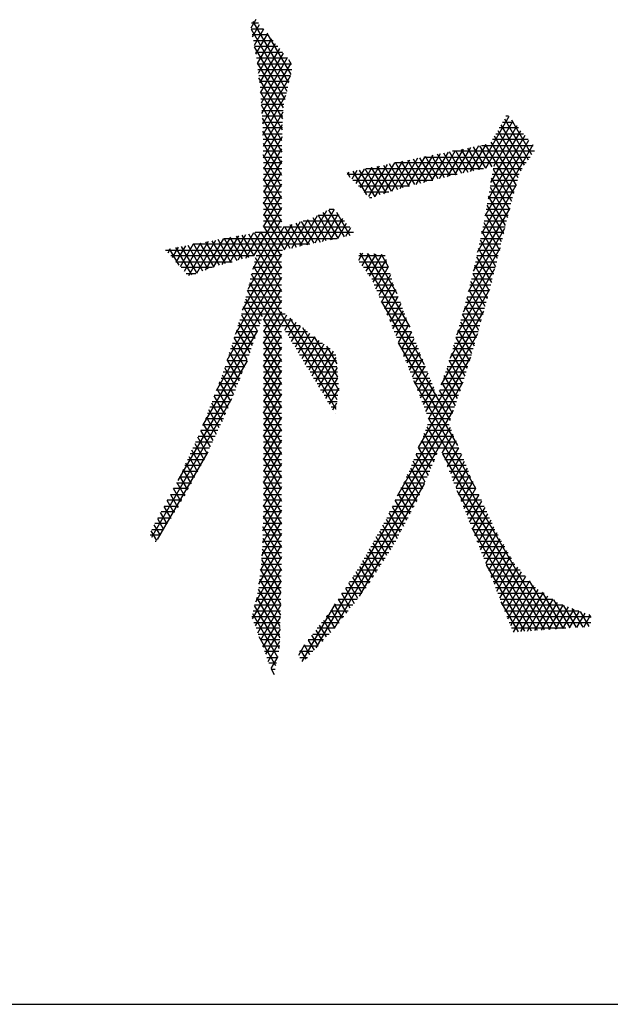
# Model space of a CAD drawing. Header units: millimetres. Extents: x 773 to 1664, y 340 to 970.
# Tile 24 of 60: x 1246 to 1254, y 340 to 353. Entities that reach past the tile are written whole.
import ezdxf

# ---------------------------------------------------------------- set-up
doc = ezdxf.new("R2010")
doc.units = ezdxf.units.MM
doc.header["$LTSCALE"] = 46.2
doc.layers.get('0').update_dxf_attribs({"linetype": 'CONTINUOUS'})
doc.layers.add('1', color=7, linetype='CONTINUOUS')

msp = doc.modelspace()

# ---------------------------------------------------------------- linework, layer by layer
at = {"linetype": 'Continuous'}
msp.add_line((772.801, 340.328), (1663.801, 340.328), dxfattribs=at)
at = {"layer": '1', "linetype": 'Continuous'}
for p, q in [((1249.014, 353.223), (1248.951, 353.113)), ((1249.447, 352.396), (1248.982, 353.201)), ((1248.953, 353.101), (1249.115, 353.101)), ((1248.953, 353.099), (1249.422, 352.287)), ((1249.051, 353.177), (1248.961, 353.177)), ((1248.973, 352.999), (1249.065, 353.16)), ((1249.117, 353.097), (1248.995, 352.885)), ((1249.178, 353.024), (1248.968, 353.024)), ((1248.983, 352.948), (1249.241, 352.948)), ((1249.017, 352.772), (1249.169, 353.035)), ((1249.221, 352.972), (1249.034, 352.648)), ((1249.16, 353.046), (1249.472, 352.506)), ((1249.304, 352.872), (1248.998, 352.872)), ((1249.398, 352.177), (1248.998, 352.868)), ((1249.05, 352.523), (1249.273, 352.909)), ((1249.325, 352.847), (1249.065, 352.397)), ((1249.013, 352.796), (1249.367, 352.796)), ((1249.43, 352.72), (1249.025, 352.72)), ((1249.077, 352.266), (1249.377, 352.784)), ((1249.428, 352.722), (1249.086, 352.129)), ((1249.484, 352.637), (1249.45, 352.695)), ((1249.033, 352.656), (1249.373, 352.067)), ((1249.034, 352.643), (1249.481, 352.643)), ((1249.486, 352.567), (1249.044, 352.567)), ((1249.095, 351.992), (1249.477, 352.654)), ((1249.053, 352.491), (1249.468, 352.491)), ((1249.368, 351.924), (1249.057, 352.462)), ((1249.451, 352.415), (1249.063, 352.415)), ((1249.466, 352.482), (1249.104, 351.856)), ((1249.072, 352.339), (1249.434, 352.339)), ((1249.077, 352.275), (1249.362, 351.781)), ((1249.417, 352.262), (1249.078, 352.262)), ((1249.083, 352.186), (1249.4, 352.186)), ((1249.109, 351.711), (1249.41, 352.233)), ((1249.383, 352.11), (1249.088, 352.11)), ((1249.358, 351.636), (1249.088, 352.103)), ((1249.093, 352.034), (1249.372, 352.034)), ((1249.369, 351.958), (1249.098, 351.958)), ((1249.099, 351.931), (1249.356, 351.486)), ((1249.371, 352.012), (1249.111, 351.562)), ((1252.33, 351.954), (1251.927, 351.256)), ((1252.272, 351.923), (1252.582, 351.387)), ((1252.327, 351.958), (1252.292, 351.958)), ((1252.631, 351.454), (1252.369, 351.908)), ((1249.103, 351.881), (1249.366, 351.881)), ((1249.363, 351.805), (1249.107, 351.805)), ((1249.114, 351.414), (1249.365, 351.849)), ((1252.028, 351.279), (1252.382, 351.893)), ((1252.434, 351.831), (1252.129, 351.301)), ((1252.184, 351.771), (1252.488, 351.245)), ((1252.456, 351.805), (1252.204, 351.805)), ((1252.535, 351.316), (1252.228, 351.847)), ((1252.248, 351.881), (1252.391, 351.881)), ((1249.355, 351.336), (1249.108, 351.764)), ((1249.108, 351.729), (1249.36, 351.729)), ((1249.358, 351.653), (1249.11, 351.653)), ((1249.359, 351.687), (1249.116, 351.266)), ((1252.019, 350.654), (1252.591, 351.645)), ((1252.539, 351.707), (1252.057, 350.872)), ((1252.094, 351.089), (1252.487, 351.769)), ((1252.585, 351.653), (1252.116, 351.653)), ((1252.454, 351.151), (1252.14, 351.695)), ((1252.16, 351.729), (1252.521, 351.729)), ((1249.11, 351.607), (1249.354, 351.186)), ((1249.111, 351.577), (1249.357, 351.577)), ((1249.118, 351.118), (1249.357, 351.531)), ((1251.732, 351.529), (1251.522, 351.166)), ((1251.624, 351.189), (1251.831, 351.549)), ((1251.872, 351.244), (1251.71, 351.524)), ((1251.931, 351.569), (1251.725, 351.212)), ((1251.789, 351.54), (1251.95, 351.262)), ((1251.826, 351.234), (1252.031, 351.589)), ((1252.028, 351.279), (1251.868, 351.556)), ((1251.947, 351.572), (1252.106, 351.296)), ((1252.644, 351.584), (1251.97, 350.416)), ((1251.97, 351.577), (1252.648, 351.577)), ((1252.395, 350.948), (1252.026, 351.588)), ((1252.096, 351.619), (1252.425, 351.049)), ((1249.357, 351.5), (1249.112, 351.5)), ((1249.353, 351.035), (1249.113, 351.451)), ((1249.113, 351.424), (1249.356, 351.424)), ((1250.798, 350.979), (1251.034, 351.388)), ((1251.134, 351.408), (1250.903, 351.008)), ((1251.008, 351.037), (1251.234, 351.428)), ((1251.252, 351.1), (1251.08, 351.397)), ((1251.333, 351.448), (1251.113, 351.066)), ((1251.159, 351.413), (1251.329, 351.119)), ((1251.215, 351.091), (1251.433, 351.468)), ((1251.215, 351.424), (1252.608, 351.424)), ((1251.406, 351.137), (1251.238, 351.429)), ((1251.316, 351.445), (1251.483, 351.156)), ((1251.533, 351.488), (1251.317, 351.116)), ((1251.56, 351.175), (1251.395, 351.461)), ((1251.42, 351.141), (1251.632, 351.508)), ((1251.474, 351.477), (1251.638, 351.192)), ((1251.716, 351.21), (1251.553, 351.492)), ((1252.666, 351.5), (1251.592, 351.5)), ((1251.632, 351.508), (1251.794, 351.227)), ((1249.355, 351.348), (1249.115, 351.348)), ((1249.116, 351.294), (1249.353, 350.882)), ((1249.116, 351.272), (1249.355, 351.272)), ((1249.356, 351.376), (1249.118, 350.965)), ((1250.328, 351.078), (1250.437, 351.267)), ((1250.536, 351.287), (1250.382, 351.021)), ((1250.437, 350.963), (1250.636, 351.307)), ((1250.646, 350.929), (1250.449, 351.27)), ((1250.46, 351.272), (1251.996, 351.272)), ((1250.736, 351.327), (1250.492, 350.905)), ((1250.528, 351.286), (1250.719, 350.954)), ((1250.58, 350.906), (1250.835, 351.348)), ((1250.794, 350.977), (1250.607, 351.301)), ((1250.686, 351.317), (1250.87, 350.999)), ((1250.935, 351.368), (1250.69, 350.944)), ((1250.946, 351.02), (1250.765, 351.333)), ((1252.556, 351.348), (1250.838, 351.348)), ((1250.843, 351.349), (1251.021, 351.041)), ((1251.097, 351.062), (1250.922, 351.365)), ((1251.001, 351.381), (1251.174, 351.081)), ((1252.124, 351.265), (1252.366, 350.846)), ((1252.125, 351.272), (1252.506, 351.272)), ((1249.354, 351.196), (1249.117, 351.196)), ((1249.118, 350.813), (1249.354, 351.221)), ((1249.353, 350.73), (1249.118, 351.137)), ((1250.213, 351.222), (1250.248, 351.162)), ((1251.653, 351.196), (1250.216, 351.196)), ((1250.218, 351.193), (1250.238, 351.227)), ((1250.337, 351.247), (1250.273, 351.136)), ((1250.471, 350.928), (1250.292, 351.238)), ((1250.371, 351.254), (1250.573, 350.903)), ((1252.338, 350.742), (1252.104, 351.147)), ((1252.467, 351.196), (1252.112, 351.196)), ((1249.118, 351.119), (1249.353, 351.119)), ((1249.353, 351.067), (1249.118, 350.66)), ((1249.353, 351.043), (1249.118, 351.043)), ((1250.288, 351.119), (1251.332, 351.119)), ((1251.03, 351.043), (1250.361, 351.043)), ((1251.92, 350.179), (1252.426, 351.055)), ((1252.084, 351.03), (1252.312, 350.634)), ((1252.423, 351.043), (1252.086, 351.043)), ((1252.099, 351.119), (1252.445, 351.119)), ((1249.118, 350.984), (1249.353, 350.577)), ((1249.118, 350.967), (1249.353, 350.967)), ((1249.118, 350.508), (1249.353, 350.914)), ((1249.353, 350.891), (1249.118, 350.891)), ((1250.433, 350.967), (1250.757, 350.967)), ((1250.537, 350.891), (1250.506, 350.891)), ((1252.379, 350.891), (1252.06, 350.891)), ((1252.287, 350.527), (1252.064, 350.913)), ((1252.073, 350.967), (1252.401, 350.967)), ((1249.353, 350.762), (1248.987, 350.129)), ((1249.467, 350.227), (1249.118, 350.831)), ((1249.118, 350.815), (1249.353, 350.815)), ((1249.353, 350.738), (1249.118, 350.738)), ((1250.039, 350.738), (1249.975, 350.738)), ((1252.342, 350.756), (1251.864, 349.929)), ((1252.338, 350.738), (1252.034, 350.738)), ((1252.043, 350.795), (1252.261, 350.419)), ((1252.047, 350.815), (1252.357, 350.815)), ((1248.975, 349.955), (1249.353, 350.61)), ((1249.118, 350.679), (1249.389, 350.21)), ((1249.118, 350.662), (1249.353, 350.662)), ((1249.819, 350.655), (1249.587, 350.253)), ((1249.687, 350.274), (1249.947, 350.724)), ((1249.938, 350.327), (1249.765, 350.626)), ((1250.042, 350.735), (1249.788, 350.295)), ((1249.832, 350.662), (1250.016, 350.344)), ((1249.833, 350.662), (1250.108, 350.662)), ((1249.888, 350.317), (1250.095, 350.676)), ((1250.094, 350.361), (1249.899, 350.698)), ((1249.967, 350.734), (1250.173, 350.377)), ((1250.149, 350.617), (1249.988, 350.338)), ((1250.251, 350.394), (1250.075, 350.698)), ((1252.02, 350.662), (1252.319, 350.662)), ((1252.235, 350.312), (1252.023, 350.678)), ((1248.842, 349.42), (1249.49, 350.542)), ((1249.384, 350.51), (1248.909, 349.688)), ((1249.353, 350.586), (1249.118, 350.586)), ((1249.353, 350.12), (1249.118, 350.526)), ((1249.118, 350.51), (1249.353, 350.51)), ((1249.383, 350.51), (1250.246, 350.51)), ((1249.596, 350.574), (1249.386, 350.21)), ((1249.391, 350.512), (1249.546, 350.244)), ((1249.624, 350.26), (1249.466, 350.535)), ((1249.487, 350.231), (1249.703, 350.606)), ((1249.541, 350.557), (1249.702, 350.277)), ((1249.781, 350.294), (1249.616, 350.58)), ((1250.177, 350.586), (1249.637, 350.586)), ((1249.691, 350.602), (1249.859, 350.31)), ((1250.089, 350.359), (1250.203, 350.557)), ((1250.257, 350.498), (1250.189, 350.381)), ((1251.8, 349.665), (1252.279, 350.494)), ((1251.989, 350.51), (1252.282, 350.51)), ((1252, 350.565), (1252.209, 350.204)), ((1252.301, 350.586), (1252.005, 350.586)), ((1248.59, 350.355), (1248.353, 349.944)), ((1248.463, 349.982), (1248.689, 350.374)), ((1248.788, 350.392), (1248.571, 350.016)), ((1248.6, 350.357), (1248.766, 350.069)), ((1248.602, 350.357), (1250.08, 350.357)), ((1248.675, 350.044), (1248.886, 350.411)), ((1248.843, 350.09), (1248.68, 350.372)), ((1248.759, 350.387), (1248.919, 350.11)), ((1248.985, 350.429), (1248.779, 350.073)), ((1248.995, 350.131), (1248.838, 350.402)), ((1248.883, 350.101), (1249.084, 350.448)), ((1248.918, 350.417), (1249.353, 349.663)), ((1249.353, 349.815), (1248.997, 350.432)), ((1250.295, 350.434), (1249.008, 350.434)), ((1249.077, 350.446), (1249.353, 349.968)), ((1251.957, 350.357), (1252.246, 350.357)), ((1252.264, 350.434), (1251.973, 350.434)), ((1252.183, 350.097), (1251.977, 350.453)), ((1247.866, 350.168), (1247.899, 350.226)), ((1248.011, 350.006), (1247.886, 350.223)), ((1247.998, 350.244), (1247.92, 350.108)), ((1247.965, 350.238), (1248.171, 349.881)), ((1247.973, 350.048), (1248.097, 350.263)), ((1248.195, 350.281), (1248.026, 349.988)), ((1248.245, 349.906), (1248.044, 350.253)), ((1248.08, 349.928), (1248.294, 350.3)), ((1248.124, 350.268), (1248.318, 349.932)), ((1248.393, 350.318), (1248.133, 349.868)), ((1249.722, 350.281), (1248.196, 350.281)), ((1248.391, 349.957), (1248.203, 350.283)), ((1248.242, 349.905), (1248.492, 350.337)), ((1248.283, 350.298), (1248.464, 349.983)), ((1248.538, 350.008), (1248.362, 350.312)), ((1248.441, 350.327), (1248.614, 350.028)), ((1248.69, 350.049), (1248.521, 350.342)), ((1252.216, 350.233), (1251.732, 349.394)), ((1252.128, 349.886), (1251.931, 350.228)), ((1252.227, 350.281), (1251.942, 350.281)), ((1251.954, 350.341), (1252.156, 349.991)), ((1247.834, 350.205), (1249.363, 350.205)), ((1248.988, 350.129), (1247.902, 350.129)), ((1249.353, 350.152), (1248.745, 349.1)), ((1249.353, 349.51), (1249.012, 350.102)), ((1249.353, 350.129), (1249.018, 350.129)), ((1250.415, 350.163), (1250.36, 350.068)), ((1250.708, 350.129), (1250.365, 350.129)), ((1251.227, 348.704), (1250.383, 350.165)), ((1250.409, 349.999), (1250.501, 350.158)), ((1250.586, 350.153), (1250.457, 349.931)), ((1250.474, 350.16), (1251.031, 349.195)), ((1250.506, 349.862), (1250.671, 350.149)), ((1250.867, 349.633), (1250.565, 350.155)), ((1250.656, 350.15), (1250.751, 349.986)), ((1251.907, 350.116), (1252.101, 349.781)), ((1252.191, 350.129), (1251.91, 350.129)), ((1251.926, 350.205), (1252.209, 350.205)), ((1247.969, 350.053), (1248.705, 350.053)), ((1248.447, 349.976), (1248.037, 349.976)), ((1248.64, 348.765), (1249.353, 350)), ((1249.353, 349.976), (1248.981, 349.976)), ((1248.985, 349.995), (1250.065, 348.124)), ((1248.999, 350.053), (1249.353, 350.053)), ((1250.371, 350.053), (1250.731, 350.053)), ((1250.753, 349.976), (1250.425, 349.976)), ((1250.722, 350.084), (1250.55, 349.786)), ((1250.588, 349.699), (1250.751, 349.983)), ((1252.152, 349.976), (1251.876, 349.976)), ((1252.074, 349.676), (1251.883, 350.006)), ((1251.894, 350.053), (1252.171, 350.053)), ((1248.105, 349.9), (1248.228, 349.9)), ((1249.353, 349.847), (1248.497, 348.364)), ((1249.353, 349.205), (1248.959, 349.889)), ((1248.962, 349.9), (1249.353, 349.9)), ((1250.479, 349.9), (1250.776, 349.9)), ((1250.781, 349.883), (1250.625, 349.612)), ((1251.647, 349.095), (1252.148, 349.964)), ((1251.857, 349.9), (1252.132, 349.9)), ((1251.857, 349.899), (1252.046, 349.571)), ((1248.924, 349.748), (1249.353, 349.748)), ((1248.932, 349.782), (1249.353, 349.053)), ((1249.353, 349.824), (1248.943, 349.824)), ((1250.799, 349.824), (1250.533, 349.824)), ((1250.567, 349.748), (1250.823, 349.748)), ((1250.663, 349.525), (1250.811, 349.782)), ((1251.82, 349.748), (1252.092, 349.748)), ((1252.019, 349.465), (1251.831, 349.792)), ((1252.112, 349.824), (1251.839, 349.824)), ((1248.886, 349.595), (1249.353, 349.595)), ((1249.353, 349.672), (1248.905, 349.672)), ((1249.104, 349.333), (1248.906, 349.675)), ((1249.118, 349.289), (1249.353, 349.695)), ((1250.852, 349.672), (1250.6, 349.672)), ((1250.633, 349.595), (1250.88, 349.595)), ((1250.846, 349.689), (1250.701, 349.438)), ((1250.738, 349.351), (1250.88, 349.596)), ((1252.077, 349.687), (1251.557, 348.786)), ((1251.962, 349.26), (1251.778, 349.578)), ((1251.783, 349.595), (1252.053, 349.595)), ((1252.073, 349.672), (1251.801, 349.672)), ((1251.805, 349.685), (1251.99, 349.363)), ((1249.037, 349.144), (1248.853, 349.462)), ((1249.353, 349.519), (1248.867, 349.519)), ((1248.879, 349.569), (1249.07, 349.238)), ((1249.353, 349.543), (1249.118, 349.136)), ((1250.658, 349.537), (1251.559, 347.975)), ((1250.909, 349.519), (1250.666, 349.519)), ((1250.915, 349.504), (1250.776, 349.264)), ((1251.752, 349.47), (1251.933, 349.158)), ((1252.033, 349.519), (1251.764, 349.519)), ((1248.826, 349.356), (1249.003, 349.049)), ((1249.116, 349.367), (1248.829, 349.367)), ((1248.848, 349.443), (1249.353, 349.443)), ((1249.118, 348.984), (1249.358, 349.398)), ((1249.398, 349.367), (1249.118, 349.367)), ((1249.419, 349.351), (1249.118, 348.831)), ((1250.699, 349.443), (1250.937, 349.443)), ((1250.966, 349.367), (1250.732, 349.367)), ((1250.812, 349.174), (1250.949, 349.411)), ((1251.444, 348.439), (1252.003, 349.407)), ((1251.992, 349.367), (1251.724, 349.367)), ((1251.904, 349.056), (1251.724, 349.367)), ((1251.745, 349.443), (1252.013, 349.443)), ((1249.062, 349.214), (1248.781, 349.214)), ((1248.97, 348.955), (1248.795, 349.258)), ((1248.805, 349.291), (1249.089, 349.291)), ((1249.353, 348.901), (1249.118, 349.307)), ((1249.118, 349.291), (1249.497, 349.291)), ((1249.353, 349.214), (1249.118, 349.214)), ((1249.595, 349.214), (1249.359, 349.214)), ((1249.394, 349.157), (1249.479, 349.304)), ((1249.54, 349.257), (1249.439, 349.082)), ((1250.083, 348.246), (1249.466, 349.314)), ((1249.484, 349.007), (1249.601, 349.21)), ((1249.625, 349.191), (1250.101, 348.367)), ((1250.765, 349.291), (1250.995, 349.291)), ((1251.023, 349.214), (1250.796, 349.214)), ((1250.984, 349.319), (1250.848, 349.084)), ((1250.884, 348.994), (1251.019, 349.227)), ((1251.949, 349.214), (1251.681, 349.214)), ((1251.695, 349.265), (1251.875, 348.953)), ((1251.702, 349.291), (1251.97, 349.291)), ((1248.322, 347.909), (1249.04, 349.153)), ((1249.008, 349.062), (1248.733, 349.062)), ((1248.757, 349.138), (1249.035, 349.138)), ((1248.764, 349.159), (1248.936, 348.86)), ((1249.118, 349.155), (1249.353, 348.748)), ((1249.118, 349.138), (1249.353, 349.138)), ((1249.118, 348.679), (1249.353, 349.085)), ((1249.353, 349.062), (1249.118, 349.062)), ((1249.405, 349.138), (1249.694, 349.138)), ((1249.793, 349.062), (1249.451, 349.062)), ((1249.662, 349.163), (1249.529, 348.933)), ((1249.574, 348.858), (1249.723, 349.116)), ((1249.784, 349.069), (1249.619, 348.783)), ((1250.09, 348.54), (1249.784, 349.068)), ((1250.827, 349.138), (1251.054, 349.138)), ((1251.084, 349.062), (1250.857, 349.062)), ((1251.055, 349.136), (1250.92, 348.903)), ((1251.919, 349.109), (1251.28, 348.002)), ((1251.906, 349.062), (1251.637, 349.062)), ((1251.659, 349.138), (1251.927, 349.138)), ((1251.845, 348.852), (1251.666, 349.163)), ((1248.702, 348.962), (1248.869, 348.672)), ((1248.71, 348.986), (1248.981, 348.986)), ((1248.903, 348.766), (1248.733, 349.06)), ((1249.353, 348.596), (1249.118, 349.002)), ((1249.118, 348.986), (1249.353, 348.986)), ((1249.353, 348.933), (1249.118, 348.526)), ((1249.497, 348.986), (1249.891, 348.986)), ((1249.664, 348.709), (1249.844, 349.022)), ((1249.905, 348.975), (1249.709, 348.634)), ((1249.943, 348.946), (1250.075, 348.717)), ((1251.661, 347.647), (1250.886, 348.989)), ((1250.887, 348.986), (1251.114, 348.986)), ((1250.956, 348.813), (1251.091, 349.046)), ((1251.126, 348.956), (1250.992, 348.723)), ((1251.784, 348.653), (1251.608, 348.958)), ((1251.616, 348.986), (1251.884, 348.986)), ((1251.637, 349.06), (1251.815, 348.752)), ((1248.662, 348.833), (1248.927, 348.833)), ((1248.833, 348.582), (1248.671, 348.863)), ((1248.954, 348.91), (1248.686, 348.91)), ((1249.353, 348.91), (1249.118, 348.91)), ((1249.118, 348.85), (1249.353, 348.443)), ((1249.118, 348.833), (1249.353, 348.833)), ((1249.99, 348.91), (1249.543, 348.91)), ((1249.589, 348.833), (1250.065, 348.833)), ((1249.754, 348.559), (1249.966, 348.928)), ((1250.027, 348.881), (1249.798, 348.485)), ((1251.145, 348.91), (1250.918, 348.91)), ((1250.948, 348.833), (1251.175, 348.833)), ((1251.028, 348.633), (1251.162, 348.866)), ((1251.147, 347.62), (1251.831, 348.804)), ((1251.572, 348.833), (1251.84, 348.833)), ((1251.579, 348.856), (1251.753, 348.554)), ((1251.863, 348.91), (1251.594, 348.91)), ((1248.9, 348.757), (1247.994, 347.189)), ((1248.614, 348.681), (1248.873, 348.681)), ((1248.9, 348.757), (1248.638, 348.757)), ((1248.64, 348.764), (1248.796, 348.493)), ((1249.118, 348.374), (1249.353, 348.78)), ((1249.353, 348.757), (1249.118, 348.757)), ((1249.353, 348.291), (1249.118, 348.697)), ((1249.118, 348.681), (1249.353, 348.681)), ((1250.072, 348.757), (1249.634, 348.757)), ((1249.68, 348.681), (1250.078, 348.681)), ((1249.843, 348.41), (1250.068, 348.8)), ((1251.205, 348.757), (1250.978, 348.757)), ((1251.009, 348.681), (1251.236, 348.681)), ((1251.198, 348.775), (1251.064, 348.543)), ((1251.1, 348.453), (1251.234, 348.685)), ((1251.522, 348.681), (1251.793, 348.681)), ((1251.723, 348.455), (1251.547, 348.758)), ((1251.816, 348.757), (1251.547, 348.757)), ((1248.576, 348.57), (1248.723, 348.315)), ((1248.842, 348.605), (1248.589, 348.605)), ((1248.76, 348.404), (1248.609, 348.665)), ((1249.353, 348.628), (1249.118, 348.222)), ((1249.353, 348.605), (1249.118, 348.605)), ((1250.084, 348.605), (1249.726, 348.605)), ((1250.079, 348.666), (1249.888, 348.336)), ((1251.266, 348.605), (1251.039, 348.605)), ((1251.27, 348.595), (1251.136, 348.362)), ((1251.658, 348.261), (1251.484, 348.563)), ((1251.769, 348.605), (1251.498, 348.605)), ((1251.516, 348.661), (1251.691, 348.356)), ((1248.78, 348.452), (1248.531, 348.452)), ((1248.687, 348.226), (1248.541, 348.479)), ((1248.56, 348.529), (1248.811, 348.529)), ((1249.118, 348.545), (1249.353, 348.138)), ((1249.118, 348.529), (1249.353, 348.529)), ((1249.118, 348.069), (1249.353, 348.476)), ((1249.353, 348.452), (1249.118, 348.452)), ((1249.772, 348.529), (1250.09, 348.529)), ((1250.097, 348.452), (1249.818, 348.452)), ((1249.933, 348.261), (1250.09, 348.533)), ((1251.729, 348.475), (1250.867, 346.982)), ((1251.07, 348.529), (1251.296, 348.529)), ((1251.082, 348.497), (1251.895, 347.089)), ((1251.327, 348.452), (1251.1, 348.452)), ((1251.172, 348.272), (1251.306, 348.505)), ((1251.722, 348.452), (1251.448, 348.452)), ((1251.453, 348.465), (1251.625, 348.166)), ((1251.473, 348.529), (1251.745, 348.529)), ((1248.614, 348.047), (1248.47, 348.296)), ((1248.717, 348.3), (1248.472, 348.3)), ((1248.501, 348.376), (1248.748, 348.376)), ((1248.506, 348.387), (1248.65, 348.136)), ((1249.353, 347.986), (1249.118, 348.393)), ((1249.118, 348.376), (1249.353, 348.376)), ((1249.353, 348.323), (1249.118, 347.917)), ((1249.353, 348.3), (1249.118, 348.3)), ((1249.864, 348.376), (1250.103, 348.376)), ((1250.091, 348.3), (1249.91, 348.3)), ((1250.101, 348.399), (1249.978, 348.186)), ((1251.13, 348.376), (1251.357, 348.376)), ((1251.387, 348.3), (1251.161, 348.3)), ((1251.342, 348.415), (1251.208, 348.182)), ((1251.244, 348.092), (1251.378, 348.324)), ((1251.672, 348.3), (1251.399, 348.3)), ((1251.592, 348.071), (1251.421, 348.368)), ((1251.424, 348.376), (1251.698, 348.376)), ((1247.653, 346.445), (1248.701, 348.261)), ((1248.435, 348.204), (1248.575, 347.962)), ((1248.443, 348.224), (1248.686, 348.224)), ((1249.118, 348.24), (1249.353, 347.834)), ((1249.118, 348.224), (1249.353, 348.224)), ((1249.118, 347.764), (1249.353, 348.171)), ((1249.955, 348.224), (1250.08, 348.224)), ((1250.023, 348.112), (1250.077, 348.206)), ((1251.191, 348.224), (1251.645, 348.224)), ((1248.384, 348.071), (1248.624, 348.071)), ((1248.535, 347.878), (1248.4, 348.112)), ((1248.655, 348.148), (1248.414, 348.148)), ((1249.353, 348.148), (1249.118, 348.148)), ((1249.353, 347.681), (1249.118, 348.088)), ((1249.118, 348.071), (1249.353, 348.071)), ((1249.808, 344.997), (1251.606, 348.11)), ((1250.069, 348.148), (1250.001, 348.148)), ((1250.056, 348.071), (1250.057, 348.071)), ((1251.619, 348.148), (1251.221, 348.148)), ((1251.252, 348.071), (1251.593, 348.071)), ((1248.326, 347.919), (1248.555, 347.919)), ((1248.456, 347.711), (1248.33, 347.929)), ((1248.591, 347.995), (1248.355, 347.995)), ((1248.365, 348.021), (1248.496, 347.795)), ((1249.353, 348.018), (1249.118, 347.612)), ((1249.353, 347.995), (1249.118, 347.995)), ((1249.118, 347.935), (1249.353, 347.529)), ((1249.118, 347.919), (1249.353, 347.919)), ((1251.266, 347.919), (1251.548, 347.919)), ((1252.876, 345.237), (1251.278, 348.005)), ((1251.566, 347.995), (1251.282, 347.995)), ((1248.293, 347.841), (1248.416, 347.627)), ((1248.519, 347.843), (1248.294, 347.843)), ((1249.118, 347.459), (1249.353, 347.866)), ((1249.353, 347.843), (1249.118, 347.843)), ((1249.353, 347.376), (1249.118, 347.783)), ((1251.563, 347.883), (1250.042, 345.248)), ((1251.383, 347.519), (1251.22, 347.802)), ((1251.58, 347.843), (1251.236, 347.843)), ((1251.256, 347.892), (1251.42, 347.607)), ((1251.457, 347.546), (1251.6, 347.794)), ((1248.215, 347.671), (1248.337, 347.459)), ((1248.446, 347.69), (1248.224, 347.69)), ((1248.377, 347.543), (1248.254, 347.756)), ((1248.259, 347.767), (1248.482, 347.767)), ((1249.118, 347.767), (1249.353, 347.767)), ((1249.353, 347.714), (1249.118, 347.307)), ((1249.353, 347.69), (1249.118, 347.69)), ((1251.643, 347.69), (1251.175, 347.69)), ((1251.184, 347.711), (1251.346, 347.431)), ((1251.206, 347.767), (1251.611, 347.767)), ((1251.637, 347.706), (1251.492, 347.456)), ((1248.386, 347.562), (1247.723, 346.414)), ((1248.374, 347.538), (1248.154, 347.538)), ((1248.295, 347.379), (1248.176, 347.586)), ((1248.189, 347.614), (1248.41, 347.614)), ((1249.118, 347.63), (1249.353, 347.224)), ((1249.118, 347.614), (1249.353, 347.614)), ((1249.118, 347.155), (1249.353, 347.561)), ((1249.353, 347.538), (1249.118, 347.538)), ((1251.112, 347.531), (1251.271, 347.255)), ((1251.391, 347.538), (1251.115, 347.538)), ((1251.145, 347.614), (1251.423, 347.614)), ((1251.308, 347.343), (1251.148, 347.621)), ((1251.43, 347.614), (1251.675, 347.614)), ((1251.706, 347.538), (1251.46, 347.538)), ((1251.46, 347.538), (1252.792, 345.231)), ((1251.528, 347.365), (1251.673, 347.617)), ((1251.71, 347.528), (1251.564, 347.275)), ((1248.299, 347.386), (1248.084, 347.386)), ((1248.21, 347.223), (1248.098, 347.416)), ((1248.119, 347.462), (1248.338, 347.462)), ((1248.137, 347.501), (1248.253, 347.301)), ((1249.353, 347.072), (1249.118, 347.478)), ((1249.118, 347.462), (1249.353, 347.462)), ((1249.353, 347.409), (1249.118, 347.002)), ((1249.353, 347.386), (1249.118, 347.386)), ((1251.326, 347.386), (1251.054, 347.386)), ((1251.234, 347.167), (1251.076, 347.441)), ((1251.084, 347.462), (1251.359, 347.462)), ((1251.49, 347.462), (1251.738, 347.462)), ((1251.769, 347.386), (1251.52, 347.386)), ((1251.6, 347.185), (1251.747, 347.439)), ((1248.049, 347.309), (1248.257, 347.309)), ((1248.059, 347.331), (1248.167, 347.145)), ((1249.118, 347.326), (1249.353, 346.919)), ((1249.118, 347.309), (1249.353, 347.309)), ((1251.16, 346.99), (1251.002, 347.265)), ((1251.023, 347.309), (1251.294, 347.309)), ((1251.04, 347.351), (1251.197, 347.079)), ((1251.55, 347.309), (1251.801, 347.309)), ((1251.784, 347.351), (1251.636, 347.094)), ((1251.671, 347.004), (1251.82, 347.262)), ((1247.978, 347.157), (1248.174, 347.157)), ((1247.981, 347.162), (1248.081, 346.989)), ((1248.215, 347.233), (1248.015, 347.233)), ((1248.124, 347.067), (1248.02, 347.246)), ((1249.116, 346.845), (1249.353, 347.256)), ((1249.353, 347.233), (1249.118, 347.233)), ((1249.353, 346.767), (1249.118, 347.173)), ((1249.118, 347.157), (1249.353, 347.157)), ((1250.375, 345.673), (1251.225, 347.146)), ((1250.95, 347.157), (1251.23, 347.157)), ((1250.962, 347.181), (1251.119, 346.909)), ((1251.262, 347.233), (1250.987, 347.233)), ((1251.832, 347.233), (1251.581, 347.233)), ((1251.611, 347.157), (1251.864, 347.157)), ((1251.857, 347.173), (1251.707, 346.913)), ((1247.896, 347.004), (1247.993, 346.836)), ((1247.897, 347.005), (1248.09, 347.005)), ((1248.132, 347.081), (1247.937, 347.081)), ((1248.038, 346.91), (1247.939, 347.083)), ((1249.353, 347.104), (1249.112, 346.686)), ((1249.353, 347.081), (1249.118, 347.081)), ((1249.118, 347.021), (1249.353, 346.614)), ((1249.118, 347.005), (1249.353, 347.005)), ((1250.878, 347.005), (1251.166, 347.005)), ((1250.882, 347.014), (1251.035, 346.749)), ((1251.198, 347.081), (1250.914, 347.081)), ((1251.077, 346.829), (1250.922, 347.098)), ((1251.899, 347.081), (1251.641, 347.081)), ((1252.707, 345.225), (1251.652, 347.053)), ((1251.671, 347.005), (1251.935, 347.005)), ((1251.743, 346.823), (1251.896, 347.088)), ((1251.935, 347.003), (1251.779, 346.732)), ((1247.947, 346.764), (1247.854, 346.925)), ((1248.048, 346.928), (1247.856, 346.928)), ((1249.108, 346.527), (1249.353, 346.951)), ((1249.353, 346.462), (1249.117, 346.871)), ((1249.353, 346.928), (1249.118, 346.928)), ((1251.129, 346.928), (1250.841, 346.928)), ((1250.994, 346.669), (1250.842, 346.931)), ((1251.97, 346.928), (1251.701, 346.928)), ((1251.815, 346.642), (1251.975, 346.919)), ((1247.854, 346.619), (1247.769, 346.767)), ((1247.955, 346.776), (1247.774, 346.776)), ((1247.811, 346.846), (1247.901, 346.691)), ((1247.815, 346.852), (1248.004, 346.852)), ((1249.353, 346.799), (1249.104, 346.367)), ((1249.353, 346.776), (1249.114, 346.776)), ((1249.116, 346.852), (1249.353, 346.852)), ((1250.91, 346.509), (1250.763, 346.764)), ((1251.049, 346.776), (1250.768, 346.776)), ((1250.803, 346.847), (1250.952, 346.589)), ((1250.805, 346.852), (1251.089, 346.852)), ((1251.731, 346.852), (1252.006, 346.852)), ((1252.042, 346.776), (1251.762, 346.776)), ((1252.014, 346.835), (1251.85, 346.552)), ((1251.886, 346.461), (1252.053, 346.751)), ((1247.857, 346.624), (1247.692, 346.624)), ((1247.727, 346.688), (1247.808, 346.547)), ((1247.733, 346.7), (1247.906, 346.7)), ((1249.095, 346.199), (1249.353, 346.647)), ((1249.353, 346.624), (1249.11, 346.624)), ((1249.112, 346.7), (1249.353, 346.7)), ((1249.113, 346.725), (1249.353, 346.309)), ((1250.97, 346.624), (1250.691, 346.624)), ((1250.723, 346.681), (1250.868, 346.429)), ((1250.732, 346.7), (1251.01, 346.7)), ((1251.792, 346.7), (1252.077, 346.7)), ((1252.113, 346.624), (1251.822, 346.624)), ((1252.093, 346.667), (1251.922, 346.371)), ((1247.642, 346.53), (1247.715, 346.402)), ((1247.652, 346.547), (1247.808, 346.547)), ((1247.762, 346.475), (1247.684, 346.609)), ((1249.353, 346.494), (1249.076, 346.014)), ((1249.108, 346.547), (1249.353, 346.547)), ((1249.353, 346.157), (1249.109, 346.579)), ((1250.636, 346.526), (1250.779, 346.279)), ((1250.648, 346.547), (1250.93, 346.547)), ((1250.825, 346.351), (1250.68, 346.603)), ((1251.844, 346.568), (1252.623, 345.219)), ((1251.852, 346.547), (1252.148, 346.547)), ((1251.958, 346.28), (1252.132, 346.582)), ((1252.174, 346.502), (1251.994, 346.19)), ((1247.759, 346.471), (1247.632, 346.471)), ((1247.695, 346.395), (1247.711, 346.395)), ((1249.104, 346.395), (1249.353, 346.395)), ((1249.353, 346.471), (1249.106, 346.471)), ((1249.106, 346.433), (1249.351, 346.009)), ((1250.549, 346.372), (1250.687, 346.134)), ((1250.563, 346.395), (1250.85, 346.395)), ((1250.733, 346.206), (1250.593, 346.449)), ((1250.89, 346.471), (1250.605, 346.471)), ((1252.191, 346.471), (1251.882, 346.471)), ((1251.912, 346.395), (1252.234, 346.395)), ((1252.029, 346.099), (1252.217, 346.425)), ((1249.057, 345.829), (1249.353, 346.342)), ((1249.099, 346.243), (1249.353, 346.243)), ((1249.347, 345.862), (1249.102, 346.287)), ((1249.353, 346.319), (1249.103, 346.319)), ((1250.477, 346.243), (1250.756, 346.243)), ((1250.64, 346.061), (1250.506, 346.294)), ((1250.805, 346.319), (1250.52, 346.319)), ((1252.277, 346.319), (1251.942, 346.319)), ((1251.973, 346.243), (1252.32, 346.243)), ((1252.261, 346.348), (1252.065, 346.009)), ((1252.101, 345.919), (1252.304, 346.271)), ((1249.353, 346.189), (1249.01, 345.595)), ((1249.09, 346.155), (1249.344, 345.715)), ((1249.353, 346.166), (1249.092, 346.166)), ((1250.548, 345.916), (1250.419, 346.14)), ((1250.708, 346.166), (1250.434, 346.166)), ((1250.462, 346.217), (1250.594, 345.989)), ((1252.363, 346.166), (1252.003, 346.166)), ((1252.348, 346.194), (1252.137, 345.828)), ((1252.173, 345.738), (1252.391, 346.117)), ((1248.972, 345.378), (1249.351, 346.033)), ((1249.351, 346.014), (1249.076, 346.014)), ((1249.341, 345.568), (1249.077, 346.025)), ((1249.084, 346.09), (1249.352, 346.09)), ((1250.454, 345.775), (1250.329, 345.992)), ((1250.61, 346.014), (1250.343, 346.014)), ((1250.375, 346.063), (1250.502, 345.844)), ((1250.391, 346.09), (1250.659, 346.09)), ((1252.033, 346.09), (1252.41, 346.09)), ((1252.538, 345.213), (1252.036, 346.083)), ((1252.476, 346.014), (1252.063, 346.014)), ((1252.442, 346.053), (1252.208, 345.647)), ((1252.244, 345.557), (1252.495, 345.992)), ((1249.348, 345.875), (1249.007, 345.285)), ((1249.347, 345.862), (1249.061, 345.862)), ((1249.064, 345.896), (1249.338, 345.422)), ((1249.068, 345.938), (1249.349, 345.938)), ((1250.353, 345.644), (1250.235, 345.849)), ((1250.513, 345.862), (1250.243, 345.862)), ((1250.282, 345.92), (1250.403, 345.71)), ((1250.293, 345.938), (1250.562, 345.938)), ((1252.093, 345.938), (1252.542, 345.938)), ((1252.607, 345.862), (1252.123, 345.862)), ((1252.548, 345.931), (1252.28, 345.466)), ((1252.316, 345.376), (1252.601, 345.87)), ((1252.596, 345.875), (1252.961, 345.243)), ((1249.344, 345.709), (1249.039, 345.709)), ((1249.041, 345.191), (1249.344, 345.716)), ((1249.334, 345.275), (1249.051, 345.766)), ((1249.053, 345.785), (1249.346, 345.785)), ((1250.403, 345.709), (1250.143, 345.709)), ((1250.188, 345.778), (1250.303, 345.579)), ((1250.193, 345.785), (1250.462, 345.785)), ((1252.154, 345.785), (1252.681, 345.785)), ((1252.793, 345.709), (1252.184, 345.709)), ((1252.653, 345.808), (1252.351, 345.286)), ((1252.391, 345.202), (1252.715, 345.762)), ((1252.778, 345.719), (1252.483, 345.208)), ((1253.045, 345.25), (1252.771, 345.724)), ((1249.02, 345.633), (1249.342, 345.633)), ((1249.026, 345.657), (1249.331, 345.128)), ((1250.093, 345.633), (1250.344, 345.633)), ((1250.094, 345.635), (1250.202, 345.449)), ((1250.252, 345.514), (1250.141, 345.707)), ((1252.214, 345.633), (1252.906, 345.633)), ((1252.227, 345.599), (1252.454, 345.206)), ((1252.575, 345.215), (1252.841, 345.677)), ((1252.905, 345.634), (1252.667, 345.222)), ((1252.759, 345.229), (1252.968, 345.591)), ((1252.916, 345.626), (1253.13, 345.256)), ((1248.981, 345.481), (1249.339, 345.481)), ((1249.324, 344.988), (1248.999, 345.551)), ((1249.341, 345.557), (1249, 345.557)), ((1249.341, 345.558), (1249.075, 345.098)), ((1250.053, 345.572), (1249.618, 344.819)), ((1249.993, 345.481), (1250.227, 345.481)), ((1250.001, 345.493), (1250.101, 345.318)), ((1250.285, 345.557), (1250.043, 345.557)), ((1250.152, 345.383), (1250.047, 345.564)), ((1253.036, 345.557), (1252.244, 345.557)), ((1252.274, 345.481), (1253.247, 345.481)), ((1253.036, 345.557), (1252.851, 345.235)), ((1252.942, 345.242), (1253.109, 345.531)), ((1253.182, 345.504), (1253.034, 345.249)), ((1253.214, 345.262), (1253.046, 345.553)), ((1253.126, 345.256), (1253.255, 345.478)), ((1253.157, 345.513), (1253.298, 345.268)), ((1253.327, 345.452), (1253.218, 345.262)), ((1253.383, 345.274), (1253.268, 345.473)), ((1249.337, 345.404), (1248.963, 345.404)), ((1248.972, 345.445), (1249.301, 344.875)), ((1248.991, 345.328), (1249.336, 345.328)), ((1249.11, 345.005), (1249.337, 345.4)), ((1249.877, 345.328), (1250.109, 345.328)), ((1249.901, 345.36), (1249.995, 345.198)), ((1250.168, 345.404), (1249.935, 345.404)), ((1250.049, 345.256), (1249.951, 345.426)), ((1253.402, 345.404), (1252.304, 345.404)), ((1252.335, 345.328), (1253.402, 345.328)), ((1253.31, 345.269), (1253.4, 345.425)), ((1253.379, 345.433), (1253.402, 345.394)), ((1249.334, 345.252), (1249.019, 345.252)), ((1249.334, 345.241), (1249.144, 344.912)), ((1249.801, 345.228), (1249.887, 345.081)), ((1250.046, 345.252), (1249.819, 345.252)), ((1249.941, 345.139), (1249.851, 345.294)), ((1253.078, 345.252), (1252.365, 345.252)), ((1249.047, 345.176), (1249.332, 345.176)), ((1249.279, 344.761), (1249.06, 345.141)), ((1249.331, 345.1), (1249.075, 345.1)), ((1249.178, 344.819), (1249.33, 345.083)), ((1249.701, 345.097), (1249.778, 344.964)), ((1249.904, 345.1), (1249.703, 345.1)), ((1249.832, 345.022), (1249.751, 345.163)), ((1249.761, 345.176), (1249.975, 345.176)), ((1249.103, 345.023), (1249.329, 345.023)), ((1249.316, 344.947), (1249.131, 344.947)), ((1249.578, 344.902), (1249.656, 345.038)), ((1249.763, 344.947), (1249.588, 344.947)), ((1249.601, 344.965), (1249.67, 344.847)), ((1249.645, 345.023), (1249.833, 345.023)), ((1249.724, 344.905), (1249.651, 345.031)), ((1249.159, 344.871), (1249.301, 344.871)), ((1249.303, 344.883), (1249.212, 344.726)), ((1249.593, 344.871), (1249.692, 344.871)), ((1249.285, 344.795), (1249.187, 344.795)), ((1249.215, 344.72), (1249.256, 344.648)), ((1249.215, 344.719), (1249.27, 344.719)), ((1249.254, 344.645), (1249.257, 344.651))]:
    msp.add_line(p, q, dxfattribs=at)

doc.saveas('drawing.dxf')
